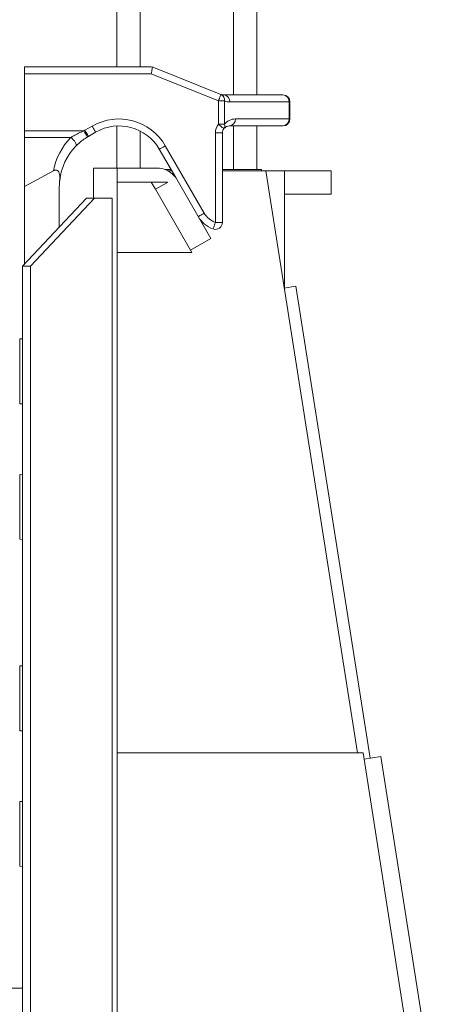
# Model space of a CAD drawing. Header units: millimetres. Extents: x 31 to 1171, y 23 to 1865.
# Tile 5 of 8: x 835 to 1021, y 507 to 929. Entities that reach past the tile are written whole.
import ezdxf

# ---------------------------------------------------------------- set-up
doc = ezdxf.new("R2010")
doc.units = ezdxf.units.MM

msp = doc.modelspace()

# ---------------------------------------------------------------- linework, layer by layer
at = {"color": 7, "linetype": 'Continuous', "lineweight": 15}
for p, q in [((877.07, 909.12), (877.07, 1865.11)), ((887.07, 909.12), (887.07, 1865.11)), ((927.07, 897.12), (927.07, 1865.11)), ((937.07, 897.12), (937.07, 1865.11)), ((837.34, 909.12), (891.76, 909.12)), ((837.34, 906.12), (837.34, 909.12)), ((891.76, 906.12), (837.34, 906.12)), ((837.34, 881.64), (837.34, 906.12)), ((920.61, 894.58), (891.76, 906.12)), ((892.87, 908.9), (921.72, 897.36)), ((921.72, 897.36), (921.8, 897.33)), ((922.91, 897.12), (948.34, 897.12)), ((920.61, 884.51), (920.61, 894.58)), ((923.2, 894.58), (920.61, 894.58)), ((923.2, 894.58), (923.2, 884.51)), ((923.28, 894.55), (923.2, 894.58)), ((950.93, 894.12), (925.51, 894.12)), ((950.93, 886.82), (950.93, 894.12)), ((951.34, 894.12), (950.93, 894.12)), ((951.34, 894.12), (951.34, 886.82)), ((863.34, 881.93), (866.42, 883.71)), ((877.07, 865.66), (877.07, 883.78)), ((923.2, 884.51), (920.61, 884.51)), ((948.34, 883.82), (925.34, 883.82)), ((927.07, 865.11), (927.07, 883.82)), ((927.93, 886.82), (950.93, 886.82)), ((937.07, 865.11), (937.07, 883.82)), ((950.93, 886.82), (951.34, 886.82)), ((837.34, 881.64), (862.85, 881.64)), ((837.34, 878.85), (837.34, 881.64)), ((867.92, 881.12), (864.84, 879.33)), ((887.07, 865.66), (887.07, 881.58)), ((919.34, 842.39), (919.34, 880.82)), ((922.34, 880.82), (919.34, 880.82)), ((922.34, 880.82), (922.34, 842.39)), ((857.24, 878.85), (837.34, 878.85)), ((837.34, 857.83), (837.34, 878.85)), ((897.84, 875.3), (914.54, 846.37)), ((902.28, 861.62), (895.25, 873.8)), ((837.34, 857.83), (849.83, 864.59)), ((867.07, 865.66), (877.13, 865.66)), ((867.07, 852.81), (867.07, 865.66)), ((877.13, 413.18), (877.13, 865.66)), ((877.13, 865.66), (895.27, 865.66)), ((900.26, 865.11), (897.63, 865.11)), ((900.55, 864.6), (898.78, 864.6)), ((939.09, 865.11), (922.34, 865.11)), ((940.91, 864.6), (922.34, 864.6)), ((939.09, 865.11), (939.09, 864.6)), ((980.3, 614.65), (940.91, 864.6)), ((940.91, 864.6), (948.95, 864.6)), ((948.95, 814.19), (948.95, 864.6)), ((948.95, 864.6), (969.07, 864.6)), ((969.07, 864.6), (969.07, 854.54)), ((852.48, 860.32), (852.49, 860.49)), ((852.49, 860.44), (852.48, 860.32)), ((877.13, 859.62), (898.76, 859.62)), ((893.56, 856.59), (891.81, 859.62)), ((893.56, 856.59), (898.76, 859.58)), ((898.76, 859.62), (898.76, 859.58)), ((917.37, 835.48), (902.28, 861.62)), ((837.34, 857.83), (837.34, 824.43)), ((852.34, 857.68), (852.34, 840.39)), ((908.65, 830.45), (893.56, 856.59)), ((969.07, 854.54), (948.95, 854.54)), ((864, 852.81), (836.59, 823.63)), ((867.44, 852.81), (840.03, 823.63)), ((867.44, 852.81), (864, 852.81)), ((875, 852.81), (867.44, 852.81)), ((875, 852.81), (875, 413.18)), ((922.34, 842.39), (919.34, 842.39)), ((908.65, 830.45), (917.37, 835.48)), ((877.13, 829.44), (909.24, 829.44)), ((909.24, 829.44), (908.65, 830.45)), ((840.03, 823.63), (836.59, 823.63)), ((836.59, 442.35), (836.59, 823.63)), ((840.03, 442.35), (840.03, 823.63)), ((948.85, 814.17), (953.82, 814.96)), ((985.76, 612.32), (953.82, 814.96)), ((836.59, 792.41), (835.34, 792.36)), ((835.34, 764.5), (835.34, 792.36)), ((835.34, 764.5), (836.59, 764.46)), ((836.59, 734.23), (835.34, 734.19)), ((835.34, 706.32), (835.34, 734.19)), ((835.34, 706.32), (836.59, 706.28)), ((836.59, 651.95), (835.34, 651.91)), ((835.34, 624.05), (835.34, 651.91)), ((835.34, 624.05), (836.59, 624)), ((982.76, 614.65), (877.13, 614.65)), ((1013.94, 414.97), (982.76, 614.65)), ((983.19, 611.91), (990.37, 613.04)), ((1021.43, 414.25), (990.37, 613.04)), ((836.59, 593.77), (835.34, 593.73)), ((835.34, 565.87), (835.34, 593.73)), ((835.34, 565.87), (836.59, 565.83)), ((675.93, 513.56), (836.59, 513.56))]:
    msp.add_line(p, q, dxfattribs=at)
at = {"color": 7, "linetype": 'Continuous', "lineweight": 15, "flags": 128}
for points in [[(892.33, 909.06), (892.29, 908.89), (892.24, 908.62), (892.17, 908.25), (892.08, 907.79), (891.98, 907.27), (891.87, 906.7), (891.76, 906.12)], [(921.72, 897.36), (921.7, 897.31), (921.64, 897.15), (921.53, 896.89), (921.4, 896.55), (921.23, 896.12), (921.03, 895.64), (920.83, 895.12), (920.61, 894.58)], [(867.92, 881.12), (867.9, 881.17), (867.81, 881.31), (867.67, 881.55), (867.49, 881.88), (867.26, 882.27), (867, 882.72), (866.72, 883.21), (866.42, 883.71)], [(922.97, 882.66), (922.93, 882.7), (922.79, 882.8), (922.57, 882.97), (922.28, 883.2), (921.92, 883.48), (921.51, 883.8), (921.07, 884.15), (920.61, 884.51)], [(864.4, 879.08), (864.37, 879.12), (864.28, 879.27), (864.14, 879.51), (863.94, 879.83), (863.71, 880.22), (863.44, 880.66), (863.15, 881.14), (862.85, 881.64)], [(864.84, 879.33), (864.81, 879.38), (864.72, 879.53), (864.58, 879.77), (864.4, 880.09), (864.17, 880.49), (863.91, 880.94), (863.63, 881.42), (863.34, 881.93)], [(859.39, 875.09), (859.55, 875.38), (859.56, 875.78), (859.44, 876.26), (859.18, 876.8), (858.81, 877.36), (858.34, 877.91), (857.81, 878.42), (857.24, 878.85)], [(895.25, 873.8), (895.3, 873.82), (895.44, 873.91), (895.68, 874.05), (896.01, 874.24), (896.4, 874.46), (896.85, 874.72), (897.34, 875), (897.84, 875.3)], [(911.94, 844.87), (911.99, 844.9), (912.14, 844.99), (912.38, 845.13), (912.7, 845.31), (913.1, 845.54), (913.55, 845.8), (914.04, 846.08), (914.54, 846.37)], [(918.34, 839.56), (918.36, 839.61), (918.41, 839.77), (918.5, 840.04), (918.63, 840.39), (918.78, 840.82), (918.95, 841.31), (919.14, 841.84), (919.34, 842.39)]]:
    msp.add_lwpolyline(points, dxfattribs=at)
at = {"color": 7, "linetype": 'Continuous', "lineweight": 15}
for centre, radius, start, end in [((891.76, 906.12), 3, 79.0993, 90), ((891.76, 906.12), 3, 68.1986, 79.0993), ((920.62, 894.99), 2.62, 350.9734, 65.0224), ((920.69, 894.96), 2.62, 350.9734, 65.0224), ((922.91, 900.12), 3, 248.1986, 270), ((922.7, 894.31), 2.82, 356.1607, 85.5612), ((948.12, 894.31), 2.82, 356.1607, 85.5605), ((948.34, 894.12), 3, 0, 90), ((925.51, 900.12), 6, 248.1986, 270), ((877.92, 863.8), 23, 30, 120), ((877.92, 863.8), 20, 30, 120), ((925.34, 880.82), 6, 142.0003, 180), ((921.36, 883.8), 1.97, 324.7487, 20.9917), ((925.34, 880.82), 3, 90, 142.0003), ((927.93, 880.82), 6, 90, 142.0003), ((925.12, 886.63), 2.82, 274.4406, 3.8378), ((948.12, 886.63), 2.82, 274.4401, 3.839), ((948.34, 886.82), 3, 270, 0), ((877.34, 857.68), 28, 120, 121.1624), ((925.34, 880.82), 3, 142.0003, 180), ((877.34, 859.36), 28, 135.8796, 169.2383), ((877.34, 857.68), 25, 120, 121.1624), ((877.34, 857.68), 25, 135.8796, 173.6798), ((894.17, 855.66), 10.06, 36.3087, 83.7516), ((877.34, 857.68), 25, 173.94, 180), ((851.52, 860.54), 0.975, 353.7542, 356.7015), ((922.34, 850.87), 9, 210, 250.5288), ((922.34, 850.87), 12, 210, 250.5288), ((919.34, 842.39), 3, 250.5288, 0)]:
    msp.add_arc(centre, radius, start, end, dxfattribs=at)
for points, knots in [([(857.24, 878.85), (857.65, 879.11), (858.72, 879.77), (860.61, 880.74), (862.1, 881.34), (862.85, 881.64)], [0, 0, 0, 0, 0.242883, 0.617758, 1, 1, 1, 1]), ([(864.4, 879.08), (863.72, 878.64), (862.35, 877.75), (860.66, 876.35), (859.76, 875.45), (859.39, 875.09)], [0, 0, 0, 0, 0.364278, 0.740326, 1, 1, 1, 1]), ([(852.49, 860.49), (852.54, 861.29), (852.6, 862.5), (852.22, 863.87), (851.79, 864.49), (851.37, 864.79), (850.85, 864.9), (850.33, 864.83), (849.99, 864.66), (849.83, 864.59)], [0, 0, 0, 0, 0.3780713, 0.5678321, 0.6527706, 0.7384211, 0.8147461, 0.9123372, 1, 1, 1, 1])]:
    msp.add_open_spline(points, degree=3, knots=knots, dxfattribs=at)

doc.saveas('drawing.dxf')
